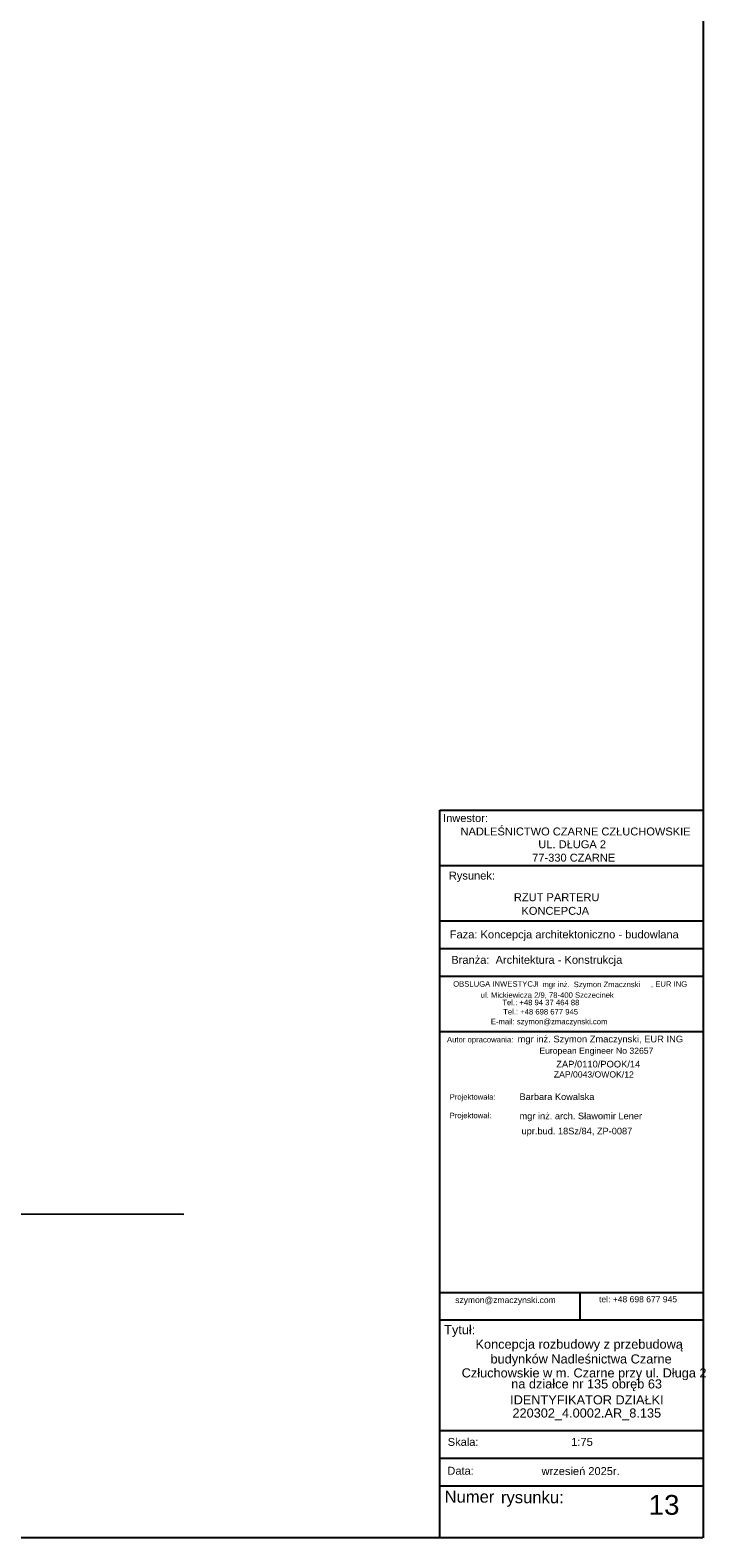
# Model space of a CAD drawing. Header units: inches. Extents: x 18487 to 24863, y 1480 to 5771.
# Tile 48 of 51: x 23856 to 24863, y 1480 to 3674. Entities that reach past the tile are written whole.
import ezdxf

# ---------------------------------------------------------------- set-up
doc = ezdxf.new("R2010")
doc.units = ezdxf.units.IN
doc.header["$MEASUREMENT"] = 0
doc.layers.add('AA_PRZ SCIANY ISTNIEJĄCE', color=7, linetype='Continuous')
doc.layers.add('AA_PRZ_SCIANY_030', color=7, linetype='Continuous')
doc.styles.add('GENERATED_STYLE_20', font='txt')

msp = doc.modelspace()

# ---------------------------------------------------------------- linework, layer by layer
at = {"layer": 'AA_PRZ SCIANY ISTNIEJĄCE', "color": 150, "linetype": 'Continuous'}
for p, q in [((24834.8, 5771.4), (24834.8, 1479.9)), ((24451.9, 2538.5), (24834.8, 2538.5)), ((24451.9, 1479.9), (24451.9, 2538.5)), ((24451.9, 2458.1), (24834.8, 2458.1)), ((24451.9, 2377.7), (24834.8, 2377.7)), ((24451.9, 2337.5), (24834.8, 2337.5)), ((24451.9, 2297.3), (24834.8, 2297.3)), ((24451.9, 2216.9), (24834.8, 2216.9)), ((24451.9, 1837.1), (24834.8, 1837.1)), ((24655.1, 1837.1), (24655.1, 1796.9)), ((24451.9, 1796.9), (24834.8, 1796.9)), ((24451.9, 1636.2), (24834.8, 1636.2)), ((24451.9, 1596), (24834.8, 1596)), ((24451.9, 1555.8), (24834.8, 1555.8)), ((24834, 1479.9), (18804.6, 1479.9))]:
    msp.add_line(p, q, dxfattribs=at)
at = {"layer": 'AA_PRZ_SCIANY_030', "color": 150, "linetype": 'Continuous'}
msp.add_line((24079.3, 1950.4), (19021.9, 1961.7), dxfattribs=at)

# ---------------------------------------------------------------- texts
at = {"layer": 'AA_PRZ SCIANY ISTNIEJĄCE', "color": 150, "attachment_point": 7, "style": 'GENERATED_STYLE_20'}
for s, insert, char_height in [('\\A1;{\\fArial Europa Srodkowa|b0|i0|c0|p34; Inwestor:}', (24451.9, 2521.3), 11.526), ('\\A1;{\\fArial Europa Srodkowa|b0|i0|c0|p34;NADLEŚNICTWO CZARNE CZŁUCHOWSKIE}', (24481.8, 2501.8), 11.526), ('\\A1;{\\fArial Europa Srodkowa|b0|i0|c0|p34;UL. DŁUGA 2}', (24594.9, 2483.2), 11.526), ('\\A1;{\\fArial Europa Srodkowa|b0|i0|c0|p34;77-330 CZARNE}', (24586, 2463.7), 11.526), ('\\A1;{\\fArial Europa Srodkowa|b0|i0|c0|p34;Rysunek:}', (24464.8, 2434.3), 11.525), ('\\A1;{\\fArial Europa Srodkowa|b0|i0|c0|p34;RZUT PARTERU}', (24559.4, 2406.1), 11.525), ('\\A1;{\\fArial Europa Srodkowa|b0|i0|c0|p34;KONCEPCJA}', (24570.4, 2386.3), 11.525), ('\\A1;{\\fArial Europa Srodkowa|b0|i0|c0|p34;     Faza: Koncepcja architektoniczno - budowlana}', (24443.8, 2348.7), 11.526), ('\\A1;{\\fArial Europa Srodkowa|b0|i0|c0|p34; Branża:  Architektura - Konstrukcja}', (24463.9, 2311.7), 11.526), ('\\A1;{\\fArial Europa Srodkowa|b0|i0|c0|p34;OBSLUGA INWESTYCJI}', (24471.1, 2281.8), 7.988), ('\\A1;{\\fArial Europa Srodkowa|b0|i0|c0|p34; mgr inż.}', (24597.7, 2278.8), 7.988), ('\\A1;{\\fArial Europa Srodkowa|b0|i0|c0|p34;Szymon Zmacznski}', (24646.4, 2278.8), 7.988), ('\\A1;{\\fArial Europa Srodkowa|b0|i0|c0|p34;, EUR ING}', (24758.7, 2280.3), 7.988), ('\\A1;{\\fArial Europa Srodkowa|b0|i0|c0|p34;ul. Mickiewicza 2/9, 78-400 Szczecinek}', (24511.2, 2264.2), 7.988), ('\\A1;{\\fArial Europa Srodkowa|b0|i0|c0|p34;Tel.: +48 94 37 464 88}', (24542.6, 2254.8), 7.988), ('\\A1;{\\fArial Europa Srodkowa|b0|i0|c0|p34;Tel.: +48 698 677 945}', (24543.8, 2241.3), 7.988), ('\\A1;{\\fArial Europa Srodkowa|b0|i0|c0|p34;E-mail: szymon@zmaczynski.com}', (24525.9, 2224.7), 7.988), ('\\A1;{\\fArial Europa Srodkowa|b0|i0|c0|p34; Autor opracowania:}', (24458.9, 2198.4), 8.038), ('\\A1;{\\fArial Europa Srodkowa|b0|i0|c0|p34;mgr inż. Szymon Zmaczynski, EUR ING}', (24564.8, 2197.9), 9.719), ('\\A1;{\\fArial Europa Srodkowa|b0|i0|c0|p34;European Engineer No 32657}', (24596.4, 2181.5), 8.972), ('\\A1;{\\fArial Europa Srodkowa|b0|i0|c0|p34; ZAP/0110/POOK/14}', (24617.2, 2164.2), 9.719), ('\\A1;{\\fArial Europa Srodkowa|b0|i0|c0|p34;      ZAP/0043/OWOK/12}', (24596.6, 2149.6), 8.971), ('\\A1;{\\fArial Europa Srodkowa|b0|i0|c0|p34; Projektowała:}', (24463, 2115.1), 7.941), ('\\A1;{\\fArial Europa Srodkowa|b0|i0|c0|p34;Barbara Kowalska}', (24567.6, 2116.8), 9.601), ('\\A1;{\\fArial Europa Srodkowa|b0|i0|c0|p34; Projektował:}', (24463, 2088.1), 7.941), ('\\A1;{\\fArial Europa Srodkowa|b0|i0|c0|p34;mgr inż. arch. Sławomir Lener}', (24567.6, 2086.1), 9.601), ('\\A1;{\\fArial Europa Srodkowa|b0|i0|c0|p34; upr.bud. 18Sz/84, ZP-0087}', (24566.8, 2064.1), 9.601), ('\\A1;{\\fArial Europa Srodkowa|b0|i0|c0|p34;szymon@zmaczynski.com}', (24474, 1818.8), 8.875), ('\\A1;{\\fArial Europa Srodkowa|b0|i0|c0|p34; tel: +48 698 677 945}', (24679.8, 1822.5), 8.875), ('\\A1;{\\fArial Europa Srodkowa|b0|i0|c0|p34; Tytuł:}', (24452.9, 1772.2), 13.255), ('\\A1;{\\fArial Europa Srodkowa|b0|i0|c0|p34;Koncepcja rozbudowy z przebudową}', (24503.6, 1751.1), 13.255), ('\\A1;{\\fArial Europa Srodkowa|b0|i0|c0|p34;budynków Nadleśnictwa Czarne}', (24525.4, 1729.6), 13.255), ('\\A1;{\\fArial Europa Srodkowa|b0|i0|c0|p34;Człuchowskie w m. Czarne przy ul. Długa 2}', (24483.5, 1709.3), 13.255), ('\\A1;{\\fArial Europa Srodkowa|b0|i0|c0|p34;   na działce nr 135 obręb 63}', (24540.1, 1693.3), 13.255), ('\\A1;{\\fArial Europa Srodkowa|b0|i0|c0|p34;IDENTYFIKATOR DZIAŁKI}', (24553.9, 1673.9), 13.255), ('\\A1;{\\fArial Europa Srodkowa|b0|i0|c0|p34;220302_4.0002.AR_8.135}', (24557.3, 1651.1), 13.255), ('\\A1;{\\fArial Europa Srodkowa|b0|i0|c0|p34; Skala:}', (24458.7, 1613.6), 11.526), ('\\A1;{\\fArial Europa Srodkowa|b0|i0|c0|p34;1:75}', (24642.8, 1613.6), 11.526), ('\\A1;{\\fArial Europa Srodkowa|b0|i0|c0|p34; Data:}', (24458.2, 1571.6), 11.526), ('\\A1;{\\fArial Europa Srodkowa|b0|i0|c0|p34;           wrzesień 2025r.}', (24550.4, 1571.1), 11.526), ('\\A1;{\\fArial Europa Srodkowa|b0|i0|c0|p34; Numer}', (24451.9, 1530.9), 17.289), ('\\A1;{\\fArial Europa Srodkowa|b0|i0|c0|p34;rysunku:}', (24540.6, 1525.1), 17.289), ('\\A1;{\\fArial Europa Srodkowa|b0|i0|c0|p34;13}', (24755.4, 1513.1), 28.816)]:
    msp.add_mtext(s, dxfattribs=dict(at, insert=insert, char_height=char_height))

doc.saveas('drawing.dxf')
